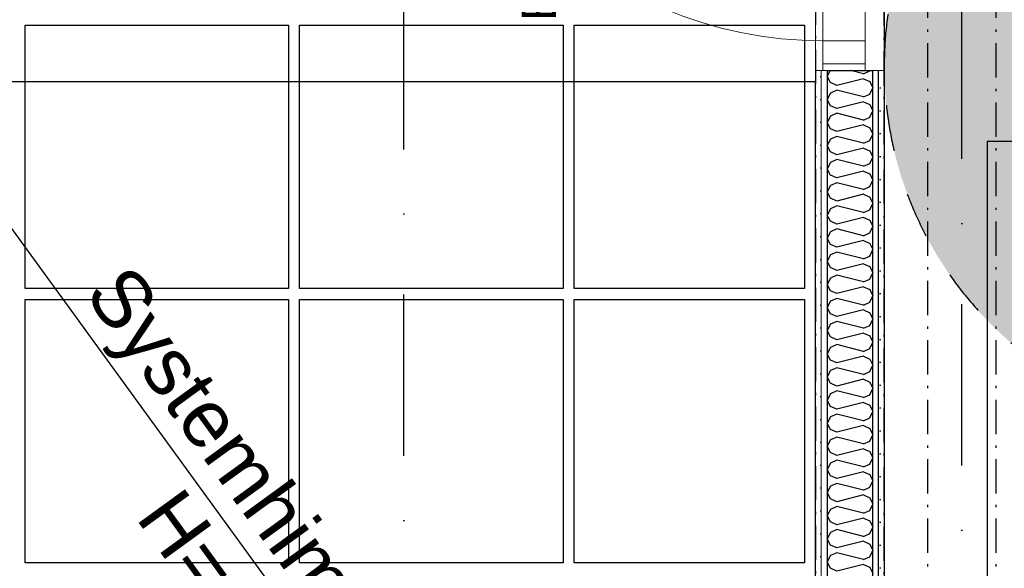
# Model space of a CAD drawing. Header units: millimetres. Extents: x -173281 to 144469, y -85977 to 83288.
# Tile 126 of 256: x -66963 to -64811, y -42026 to -40826. Entities that reach past the tile are written whole.
import ezdxf
from ezdxf.enums import TextEntityAlignment as Align

# ---------------------------------------------------------------- set-up
doc = ezdxf.new("R2010")
doc.units = ezdxf.units.MM
doc.header["$LTSCALE"] = 0.5
doc.header["$MEASUREMENT"] = 0
for name, pattern in [('Akselinje', [1500, 1000, -200, 100, -200]), ('Over snittplan', [260, 150, -50, 10, -50]), ('PLINE', [0]), ('Prikk & stiplet', [1340.555525, 705.555534, -352.777767, 0, -282.222223]), ('Stipling', [400, 200, -200])]:
    doc.linetypes.add(name, pattern=pattern)
for name, color, linetype in [('223- Bjelker', 7, 'Continuous'), ('24-- Innervegger (Skravur)(Nye konstruksjoner)', 7, 'Continuous'), ('24-- Innervegger(Nye konstruksjoner)', 7, 'Continuous'), ('244- Vinduer_ dører_ foldevegger(Nye konstruksjoner)', 7, 'Continuous'), ('255- Gulvoverflate(Nye konstruksjoner)', 7, 'Continuous'), ('255- Gulvoverflate(Polylinje)(Nye konstruksjoner)', 7, 'Continuous'), ('256- Faste himlinger og overflatebehandling(Nye konstruksjoner)', 7, 'Continuous'), ('257- Systemhimlinger(Nye konstruksjoner)', 7, 'Continuous'), ('279- Annet fast inventar(Nye konstruksjoner)', 7, 'Continuous'), ('82-- Modullinjer', 7, 'Continuous'), ('852- Snittmarkør', 7, 'Continuous'), ('852- Teknisk_symbolsk informasjon_ bygning(Nye konstruksjoner)', 7, 'Continuous'), ('862- M___Nettoareal(Nye konstruksjoner)', 7, 'Continuous'), ('862- M___Nettoareal(Polylinje)(Nye konstruksjoner)', 7, 'Continuous'), ('862- M___Nettoareal(Tekst)(Nye konstruksjoner)', 7, 'Continuous')]:
    doc.layers.add(name, color=color, linetype=linetype)
doc.layers.add('234- Vinduer_ dører_ porter(Nye konstruksjoner)', color=7, linetype='Continuous', lineweight=0)
doc.layers.add('236- Innvendig kledning og overflate(Nye konstruksjoner)', color=7, linetype='Continuous', lineweight=0)
doc.styles.add('GENERATED_STYLE_1', font='arial.ttf')
doc.styles.add('GENERATED_STYLE_2', font='arial.ttf')
pattern_1 = [(270, (0, 0), (86.60254, 0), [0, -50]), (270, (43.3, -25), (86.60254, 0), [0, -50])]

# ---------------------------------------------------------------- blocks, each defined once
blk = doc.blocks.new('Rektor_A-128_12', base_point=(-63439.8, -42454.1))
at = {"layer": '862- M___Nettoareal(Polylinje)(Nye konstruksjoner)', "linetype": 'PLINE', "flags": 128}
blk.add_lwpolyline([(-60435.7, -41799.4), (-60435.7, -39791.9), (-65073.2, -39791.9), (-65073.2, -43699.4), (-63428.2, -43699.4), (-63428.2, -41936.9), (-63278.2, -41936.9), (-63278.2, -43699.4), (-61485.7, -43699.4), (-61485.7, -41799.4)], close=True, dxfattribs=at)
at = {"layer": '862- M___Nettoareal(Tekst)(Nye konstruksjoner)', "style": 'GENERATED_STYLE_1'}
for tag, height, p in [('DUMMY_862', 150, (-63557.7, -41147.4)), ('ROOM_NAME', 150, (-63557.7, -41787.6)), ('DUMMY_861', 100, (-63714.8, -41387.3)), ('ROOM_NUMBER', 100, (-63714.8, -41776.2)), ('DUMMY_863', 100, (-63322, -41753.3))]:
    blk.add_attdef(tag, text='', height=height, rotation=90, dxfattribs=at).set_placement(p, align=Align.TOP_LEFT)
blk = doc.blocks.new('Inngang_A-123_38', base_point=(-67370.6, -41511.7))
at = {"layer": '862- M___Nettoareal(Tekst)(Nye konstruksjoner)', "char_height": 100, "attachment_point": 1, "rotation": 90, "style": 'GENERATED_STYLE_1'}
for s, insert in [('\\A1;{\\pql;\\pt0,12050;\\fArial|b0|i0|c0|p0;\\W1.000000;2\xa0400\\fArial|b0|i0|c0|p0;\\W1.000000;\\A1{\\H.66x;\\S^  ;}\\fArial|b0|i0|c0|p0;\\W1.000000; mm\\fArial|b0|i0|c0|p0;\\W1.000000;\\A1{\\H.66x;\\S^  ;}}', (-67151.3, -41729)), ('\\A1;{\\pql;\\pt0,12050;\\fArial|b0|i0|c0|p0;\\W1.000000;15,0\\fArial|b0|i0|c0|p0;\\W1.000000;\\A1{\\H.66x;\\S^  ;}\\fArial|b0|i0|c0|p0;\\W1.000000; m\\fArial|b0|i0|c0|p0;\\W1.000000;\\A1{\\H.66x;\\S2^  ;}}', (-67307, -41904.2))]:
    blk.add_mtext(s, dxfattribs=dict(at, insert=insert))
at = {"layer": '862- M___Nettoareal(Tekst)(Nye konstruksjoner)', "style": 'GENERATED_STYLE_1'}
for tag, height, p in [('DUMMY_862', 150, (-67567, -41160.6)), ('ROOM_NAME', 150, (-67567, -41938.5)), ('DUMMY_861', 100, (-67724.2, -41538.3)), ('ceilingHeightCode', 100, (-67174.2, -41927.1)), ('ROOM_NUMBER', 100, (-67724.2, -41927.1)), ('DUMMY_863', 100, (-67331.3, -41904.2))]:
    blk.add_attdef(tag, text='', height=height, rotation=90, dxfattribs=at).set_placement(p, align=Align.TOP_LEFT)
blk = doc.blocks.new('*X86')
at = {"layer": '24-- Innervegger (Skravur)(Nye konstruksjoner)', "linetype": 'PLINE'}
for p, q in [((-65191.2, -40936.9), (-65198.2, -40949.4)), ((-65118.2, -40944), (-65146.7, -40936.9)), ((-65118.2, -40944), (-65104.7, -40937.9)), ((-65104.7, -40937.9), (-65104.2, -40936.9)), ((-65190.5, -40963.2), (-65198.2, -40949.4)), ((-65118.2, -40954.7), (-65176.9, -40969.3)), ((-65118.2, -40954.7), (-65104.7, -40960.8)), ((-65104.7, -40960.8), (-65098.2, -40974.6)), ((-65176.9, -40969.3), (-65190.5, -40963.2)), ((-65176.9, -40980), (-65190.5, -40986.1)), ((-65118.2, -40994.6), (-65176.9, -40980)), ((-65104.7, -40988.5), (-65098.2, -40974.6)), ((-65190.5, -40986.1), (-65198.2, -40999.9)), ((-65190.5, -41013.8), (-65198.2, -40999.9)), ((-65118.2, -40994.6), (-65104.7, -40988.5)), ((-65176.9, -41019.9), (-65190.5, -41013.8)), ((-65118.2, -41005.3), (-65176.9, -41019.9)), ((-65118.2, -41005.3), (-65104.7, -41011.4)), ((-65104.7, -41011.4), (-65098.2, -41025.2)), ((-65104.7, -41039), (-65098.2, -41025.2)), ((-65190.5, -41036.7), (-65198.2, -41050.5)), ((-65176.9, -41030.5), (-65190.5, -41036.7)), ((-65118.2, -41045.2), (-65176.9, -41030.5)), ((-65118.2, -41045.2), (-65104.7, -41039)), ((-65190.5, -41064.3), (-65198.2, -41050.5)), ((-65176.9, -41070.5), (-65190.5, -41064.3)), ((-65118.2, -41055.8), (-65176.9, -41070.5)), ((-65118.2, -41055.8), (-65104.7, -41062)), ((-65104.7, -41062), (-65098.2, -41075.8)), ((-65190.5, -41087.3), (-65198.2, -41101.1)), ((-65176.9, -41081.1), (-65190.5, -41087.3)), ((-65118.2, -41095.8), (-65176.9, -41081.1)), ((-65118.2, -41095.8), (-65104.7, -41089.6)), ((-65104.7, -41089.6), (-65098.2, -41075.8)), ((-65190.5, -41114.9), (-65198.2, -41101.1)), ((-65118.2, -41106.4), (-65176.9, -41121.1)), ((-65118.2, -41106.4), (-65104.7, -41112.6)), ((-65104.7, -41112.6), (-65098.2, -41126.4)), ((-65176.9, -41121.1), (-65190.5, -41114.9)), ((-65176.9, -41131.7), (-65190.5, -41137.9)), ((-65118.2, -41146.4), (-65176.9, -41131.7)), ((-65104.7, -41140.2), (-65098.2, -41126.4)), ((-65190.5, -41137.9), (-65198.2, -41151.7)), ((-65190.5, -41165.5), (-65198.2, -41151.7)), ((-65118.2, -41146.4), (-65104.7, -41140.2)), ((-65176.9, -41171.7), (-65190.5, -41165.5)), ((-65118.2, -41157), (-65176.9, -41171.7)), ((-65118.2, -41157), (-65104.7, -41163.2)), ((-65104.7, -41163.2), (-65098.2, -41177)), ((-65104.7, -41190.8), (-65098.2, -41177)), ((-65190.5, -41188.5), (-65198.2, -41202.3)), ((-65176.9, -41182.3), (-65190.5, -41188.5)), ((-65118.2, -41197), (-65176.9, -41182.3)), ((-65118.2, -41197), (-65104.7, -41190.8)), ((-65190.5, -41216.1), (-65198.2, -41202.3)), ((-65176.9, -41222.3), (-65190.5, -41216.1)), ((-65118.2, -41207.6), (-65176.9, -41222.3)), ((-65118.2, -41207.6), (-65104.7, -41213.8)), ((-65104.7, -41213.8), (-65098.2, -41227.6)), ((-65190.5, -41239.1), (-65198.2, -41252.9)), ((-65176.9, -41232.9), (-65190.5, -41239.1)), ((-65118.2, -41247.6), (-65176.9, -41232.9)), ((-65118.2, -41247.6), (-65104.7, -41241.4)), ((-65104.7, -41241.4), (-65098.2, -41227.6)), ((-65190.5, -41266.7), (-65198.2, -41252.9)), ((-65118.2, -41258.2), (-65176.9, -41272.8)), ((-65118.2, -41258.2), (-65104.7, -41264.3)), ((-65176.9, -41272.8), (-65190.5, -41266.7)), ((-65176.9, -41283.5), (-65190.5, -41289.6)), ((-65118.2, -41298.1), (-65176.9, -41283.5)), ((-65104.7, -41264.3), (-65098.2, -41278.2)), ((-65104.7, -41292), (-65098.2, -41278.2)), ((-65190.5, -41289.6), (-65198.2, -41303.5)), ((-65190.5, -41317.3), (-65198.2, -41303.5)), ((-65118.2, -41298.1), (-65104.7, -41292)), ((-65176.9, -41323.4), (-65190.5, -41317.3)), ((-65118.2, -41308.8), (-65176.9, -41323.4)), ((-65118.2, -41308.8), (-65104.7, -41314.9)), ((-65104.7, -41314.9), (-65098.2, -41328.7)), ((-65190.5, -41340.2), (-65198.2, -41354)), ((-65176.9, -41334.1), (-65190.5, -41340.2)), ((-65118.2, -41348.7), (-65176.9, -41334.1)), ((-65118.2, -41348.7), (-65104.7, -41342.6)), ((-65104.7, -41342.6), (-65098.2, -41328.7)), ((-65190.5, -41367.9), (-65198.2, -41354)), ((-65176.9, -41374), (-65190.5, -41367.9)), ((-65118.2, -41359.4), (-65176.9, -41374)), ((-65118.2, -41359.4), (-65104.7, -41365.5)), ((-65104.7, -41365.5), (-65098.2, -41379.3)), ((-65190.5, -41390.8), (-65198.2, -41404.6)), ((-65176.9, -41384.6), (-65190.5, -41390.8)), ((-65118.2, -41399.3), (-65176.9, -41384.6)), ((-65104.7, -41393.1), (-65098.2, -41379.3)), ((-65190.5, -41418.4), (-65198.2, -41404.6)), ((-65118.2, -41409.9), (-65176.9, -41424.6)), ((-65118.2, -41399.3), (-65104.7, -41393.1)), ((-65118.2, -41409.9), (-65104.7, -41416.1)), ((-65176.9, -41424.6), (-65190.5, -41418.4)), ((-65176.9, -41435.2), (-65190.5, -41441.4)), ((-65118.2, -41449.9), (-65176.9, -41435.2)), ((-65104.7, -41416.1), (-65098.2, -41429.9)), ((-65104.7, -41443.7), (-65098.2, -41429.9)), ((-65190.5, -41441.4), (-65198.2, -41455.2)), ((-65190.5, -41469), (-65198.2, -41455.2)), ((-65118.2, -41449.9), (-65104.7, -41443.7)), ((-65176.9, -41475.2), (-65190.5, -41469)), ((-65118.2, -41460.5), (-65176.9, -41475.2)), ((-65118.2, -41460.5), (-65104.7, -41466.7)), ((-65104.7, -41466.7), (-65098.2, -41480.5)), ((-65190.5, -41492), (-65198.2, -41505.8)), ((-65176.9, -41485.8), (-65190.5, -41492)), ((-65118.2, -41500.5), (-65176.9, -41485.8)), ((-65118.2, -41500.5), (-65104.7, -41494.3)), ((-65104.7, -41494.3), (-65098.2, -41480.5)), ((-65190.5, -41519.6), (-65198.2, -41505.8)), ((-65176.9, -41525.8), (-65190.5, -41519.6)), ((-65118.2, -41511.1), (-65176.9, -41525.8)), ((-65118.2, -41511.1), (-65104.7, -41517.3)), ((-65104.7, -41517.3), (-65098.2, -41531.1)), ((-65190.5, -41542.6), (-65198.2, -41556.4)), ((-65176.9, -41536.4), (-65190.5, -41542.6)), ((-65118.2, -41551.1), (-65176.9, -41536.4)), ((-65104.7, -41544.9), (-65098.2, -41531.1)), ((-65190.5, -41570.2), (-65198.2, -41556.4)), ((-65118.2, -41561.7), (-65176.9, -41576.4)), ((-65118.2, -41551.1), (-65104.7, -41544.9)), ((-65118.2, -41561.7), (-65104.7, -41567.9)), ((-65176.9, -41576.4), (-65190.5, -41570.2)), ((-65104.7, -41567.9), (-65098.2, -41581.7)), ((-65104.7, -41595.5), (-65098.2, -41581.7)), ((-65190.5, -41593.2), (-65198.2, -41607)), ((-65190.5, -41620.8), (-65198.2, -41607)), ((-65176.9, -41587), (-65190.5, -41593.2)), ((-65118.2, -41601.7), (-65176.9, -41587)), ((-65118.2, -41601.7), (-65104.7, -41595.5)), ((-65176.9, -41627), (-65190.5, -41620.8)), ((-65118.2, -41612.3), (-65176.9, -41627)), ((-65118.2, -41612.3), (-65104.7, -41618.5)), ((-65104.7, -41618.5), (-65098.2, -41632.3)), ((-65190.5, -41643.7), (-65198.2, -41657.6)), ((-65176.9, -41637.6), (-65190.5, -41643.7)), ((-65118.2, -41652.2), (-65176.9, -41637.6)), ((-65118.2, -41652.2), (-65104.7, -41646.1)), ((-65104.7, -41646.1), (-65098.2, -41632.3)), ((-65190.5, -41671.4), (-65198.2, -41657.6)), ((-65176.9, -41677.5), (-65190.5, -41671.4)), ((-65118.2, -41662.9), (-65176.9, -41677.5)), ((-65118.2, -41662.9), (-65104.7, -41669)), ((-65104.7, -41669), (-65098.2, -41682.9)), ((-65176.9, -41688.2), (-65190.5, -41694.3)), ((-65118.2, -41702.8), (-65176.9, -41688.2)), ((-65104.7, -41696.7), (-65098.2, -41682.9)), ((-65190.5, -41694.3), (-65198.2, -41708.1)), ((-65190.5, -41722), (-65198.2, -41708.1)), ((-65118.2, -41713.5), (-65176.9, -41728.1)), ((-65118.2, -41702.8), (-65104.7, -41696.7)), ((-65118.2, -41713.5), (-65104.7, -41719.6)), ((-65176.9, -41728.1), (-65190.5, -41722)), ((-65104.7, -41719.6), (-65098.2, -41733.4)), ((-65104.7, -41747.3), (-65098.2, -41733.4)), ((-65190.5, -41744.9), (-65198.2, -41758.7)), ((-65176.9, -41738.8), (-65190.5, -41744.9)), ((-65118.2, -41753.4), (-65176.9, -41738.8)), ((-65118.2, -41753.4), (-65104.7, -41747.3)), ((-65190.5, -41772.5), (-65198.2, -41758.7)), ((-65176.9, -41778.7), (-65190.5, -41772.5)), ((-65118.2, -41764), (-65176.9, -41778.7)), ((-65118.2, -41764), (-65104.7, -41770.2)), ((-65104.7, -41770.2), (-65098.2, -41784)), ((-65190.5, -41795.5), (-65198.2, -41809.3)), ((-65176.9, -41789.3), (-65190.5, -41795.5)), ((-65118.2, -41804), (-65176.9, -41789.3)), ((-65118.2, -41804), (-65104.7, -41797.8)), ((-65104.7, -41797.8), (-65098.2, -41784)), ((-65190.5, -41823.1), (-65198.2, -41809.3)), ((-65118.2, -41814.6), (-65176.9, -41829.3)), ((-65118.2, -41814.6), (-65104.7, -41820.8)), ((-65104.7, -41820.8), (-65098.2, -41834.6)), ((-65176.9, -41829.3), (-65190.5, -41823.1)), ((-65176.9, -41839.9), (-65190.5, -41846.1)), ((-65118.2, -41854.6), (-65176.9, -41839.9)), ((-65104.7, -41848.4), (-65098.2, -41834.6)), ((-65190.5, -41846.1), (-65198.2, -41859.9)), ((-65190.5, -41873.7), (-65198.2, -41859.9)), ((-65118.2, -41865.2), (-65176.9, -41879.9)), ((-65118.2, -41854.6), (-65104.7, -41848.4)), ((-65118.2, -41865.2), (-65104.7, -41871.4)), ((-65176.9, -41879.9), (-65190.5, -41873.7)), ((-65104.7, -41871.4), (-65098.2, -41885.2)), ((-65104.7, -41899), (-65098.2, -41885.2)), ((-65190.5, -41896.7), (-65198.2, -41910.5)), ((-65176.9, -41890.5), (-65190.5, -41896.7)), ((-65118.2, -41905.2), (-65176.9, -41890.5)), ((-65118.2, -41905.2), (-65104.7, -41899)), ((-65190.5, -41924.3), (-65198.2, -41910.5)), ((-65176.9, -41930.5), (-65190.5, -41924.3)), ((-65118.2, -41915.8), (-65176.9, -41930.5)), ((-65118.2, -41915.8), (-65104.7, -41922)), ((-65104.7, -41922), (-65098.2, -41935.8)), ((-65190.5, -41947.3), (-65198.2, -41961.1)), ((-65176.9, -41941.1), (-65190.5, -41947.3)), ((-65118.2, -41955.8), (-65176.9, -41941.1)), ((-65118.2, -41955.8), (-65104.7, -41949.6)), ((-65104.7, -41949.6), (-65098.2, -41935.8)), ((-65190.5, -41974.9), (-65198.2, -41961.1)), ((-65118.2, -41966.4), (-65176.9, -41981.1)), ((-65118.2, -41966.4), (-65104.7, -41972.6)), ((-65104.7, -41972.6), (-65098.2, -41986.4)), ((-65176.9, -41981.1), (-65190.5, -41974.9)), ((-65176.9, -41991.7), (-65190.5, -41997.8)), ((-65118.2, -42006.3), (-65176.9, -41991.7)), ((-65104.7, -42000.2), (-65098.2, -41986.4)), ((-65190.5, -41997.8), (-65198.2, -42011.7)), ((-65190.5, -42025.5), (-65198.2, -42011.7)), ((-65118.2, -42006.3), (-65104.7, -42000.2)), ((-65176.9, -42031.6), (-65190.5, -42025.5)), ((-65118.2, -42017), (-65176.9, -42031.6)), ((-65118.2, -42017), (-65104.7, -42023.1)), ((-65104.7, -42023.1), (-65098.2, -42037))]:
    blk.add_line(p, q, dxfattribs=at)
blk = doc.blocks.new('Dørstempel[2]', base_point=(-65223.2, -40426.9))
at = {"layer": '852- Teknisk_symbolsk informasjon_ bygning(Nye konstruksjoner)', "char_height": 75, "attachment_point": 1, "rotation": 90, "style": 'GENERATED_STYLE_1'}
for s, insert in [('\\A1;{\\pql;\\pt0,50;\\fArial|b0|i0|c0|p0;\\W1.000000;x2\xa0090\\fArial|b0|i0|c0|p0;\\W1.000000;\\A1{\\H.66x;\\S^  ;}\\fArial|b0|i0|c0|p0;\\W1.000000;\\fArial|b0|i0|c0|p0;\\W1.000000;\\A1{\\H.66x;\\S^  ;}}', (-65848.9, -40355.5)), ('\\A1;{\\pql;\\pt0,50;\\fArial|b0|i0|c0|p0;\\W1.000000;990\\fArial|b0|i0|c0|p0;\\W1.000000;\\A1{\\H.66x;\\S^  ;}\\fArial|b0|i0|c0|p0;\\W1.000000;\\fArial|b0|i0|c0|p0;\\W1.000000;\\A1{\\H.66x;\\S^  ;}}', (-65848.9, -40527.1))]:
    blk.add_mtext(s, dxfattribs=dict(at, insert=insert))
at = {"layer": '852- Teknisk_symbolsk informasjon_ bygning(Nye konstruksjoner)', "style": 'GENERATED_STYLE_1'}
for tag, p in [('DUMMY_228', (-65866, -40046.7)), ('DUMMY_230', (-65748.2, -40527.1)), ('DUMMY_232', (-65630.3, -40544.3)), ('DUMMY_234', (-65512.4, -40544.3))]:
    blk.add_attdef(tag, text='', height=75, rotation=90, dxfattribs=at).set_placement(p, align=Align.TOP_LEFT)
blk.add_attdef('AC_WIDO_ID', text='', height=100, rotation=90, dxfattribs=at).set_placement((-65866, -40394.3), align=Align.BOTTOM_CENTER)
for tag, p in [('DUMMY_229', (-65748.2, -40584.3)), ('DUMMY_231', (-65630.3, -40584.3)), ('DUMMY_233', (-65512.4, -40584.3)), ('strUnitPrefix', (-65866, -40601.4))]:
    blk.add_attdef(tag, text='', height=75, rotation=90, dxfattribs=at).set_placement(p, align=Align.TOP_RIGHT)
blk = doc.blocks.new('Dør[4]')
at = {"layer": '234- Vinduer_ dører_ porter(Nye konstruksjoner)', "linetype": 'PLINE'}
for p, q in [((-65223.2, -40936.9), (-65223.2, -39916.9)), ((-65207.2, -39931.9), (-65207.2, -39916.9)), ((-65207.2, -39916.9), (-65115.2, -39916.9)), ((-65115.2, -39931.9), (-65115.2, -39916.9)), ((-65073.2, -40936.9), (-65073.2, -39916.9)), ((-65207.2, -39931.9), (-65207.2, -39981.9)), ((-65115.2, -39931.9), (-65207.2, -39931.9)), ((-65115.2, -39981.9), (-65115.2, -39931.9)), ((-65207.2, -39981.9), (-66097.2, -39981.9)), ((-65207.2, -40871.9), (-65207.2, -39981.9)), ((-65207.2, -39981.9), (-65115.2, -39981.9)), ((-65115.2, -39981.9), (-65115.2, -40871.9)), ((-65115.2, -40871.9), (-65207.2, -40871.9)), ((-65207.2, -40871.9), (-65207.2, -40921.9)), ((-65115.2, -40921.9), (-65115.2, -40871.9)), ((-65207.2, -40921.9), (-65207.2, -40936.9)), ((-65207.2, -40921.9), (-65115.2, -40921.9)), ((-65207.2, -40936.9), (-65115.2, -40936.9)), ((-65115.2, -40921.9), (-65115.2, -40936.9))]:
    blk.add_line(p, q, dxfattribs=at)
blk.add_arc((-65207.2, -39981.9), 890, 180, 270, dxfattribs=at)
at = {"layer": '236- Innvendig kledning og overflate(Nye konstruksjoner)', "linetype": 'PLINE'}
for p, q in [((-65223.2, -39916.9), (-65210.7, -39916.9)), ((-65210.7, -39916.9), (-65207.2, -39916.9)), ((-65207.2, -39916.9), (-65198.2, -39916.9)), ((-65207.2, -39916.9), (-65198.2, -39916.9)), ((-65098.2, -39916.9), (-65085.7, -39916.9)), ((-65085.7, -39916.9), (-65073.2, -39916.9)), ((-65223.2, -40936.9), (-65210.7, -40936.9)), ((-65210.7, -40936.9), (-65207.2, -40936.9)), ((-65207.2, -40936.9), (-65198.2, -40936.9)), ((-65207.2, -40936.9), (-65198.2, -40936.9)), ((-65098.2, -40936.9), (-65085.7, -40936.9)), ((-65085.7, -40936.9), (-65073.2, -40936.9))]:
    blk.add_line(p, q, dxfattribs=at)
at = {"layer": '244- Vinduer_ dører_ foldevegger(Nye konstruksjoner)', "linetype": 'PLINE'}
for p, q in [((-65198.2, -39916.9), (-65115.2, -39916.9)), ((-65198.2, -39916.9), (-65115.2, -39916.9)), ((-65115.2, -39916.9), (-65098.2, -39916.9)), ((-65198.2, -40936.9), (-65115.2, -40936.9)), ((-65198.2, -40936.9), (-65115.2, -40936.9)), ((-65115.2, -40936.9), (-65098.2, -40936.9))]:
    blk.add_line(p, q, dxfattribs=at)
at = {"layer": '852- Teknisk_symbolsk informasjon_ bygning(Nye konstruksjoner)'}
ref = blk.add_blockref('Dørstempel[2]', (-65223.2, -40426.9), dxfattribs=at)
ref.add_attrib('AC_WIDO_ID', 'A-128', dxfattribs={"color": 7, "height": 100, "rotation": 90, "style": 'GENERATED_STYLE_1'}).set_placement((-65866, -40394.3), align=Align.BOTTOM_CENTER)
ref.add_attrib('strUnitPrefix', 'BxH:', dxfattribs={"color": 7, "height": 75, "rotation": 90, "style": 'GENERATED_STYLE_1'}).set_placement((-65866, -40601.4), align=Align.TOP_RIGHT)
ref.add_attrib('DUMMY_232', '-', dxfattribs={"color": 7, "height": 75, "rotation": 90, "style": 'GENERATED_STYLE_1'}).set_placement((-65630.3, -40544.3), align=Align.TOP_LEFT)
ref.add_attrib('DUMMY_234', '38 dB', dxfattribs={"color": 7, "height": 75, "rotation": 90, "style": 'GENERATED_STYLE_1'}).set_placement((-65512.4, -40544.3), align=Align.TOP_LEFT)
blk = doc.blocks.new('Skilt handikap[228]', base_point=(-65073.2, -41726.9))
at = {"layer": '279- Annet fast inventar(Nye konstruksjoner)', "linetype": 'Continuous'}
blk.add_hatch(color=256, dxfattribs=at).paths.add_polyline_path([(-63473.2, -40926.9, 1), (-65073.2, -40926.9, 1)])
at = {"layer": '279- Annet fast inventar(Nye konstruksjoner)', "linetype": 'Stipling', "flags": 128}
blk.add_lwpolyline([(-63473.2, -40926.9, 1), (-65073.2, -40926.9, 1)], format="xyb", close=True, dxfattribs=at)
blk = doc.blocks.new('Standard grid marker[269]', base_point=(-65073.2, 26434.4))
at = {"layer": '82-- Modullinjer', "linetype": 'Akselinje'}
blk.add_line((-65073.2, 26234.4), (-65073.2, -50374.4), dxfattribs=at)
at = {"layer": '82-- Modullinjer', "style": 'GENERATED_STYLE_2'}
for tag, p in [('AC_MarkerText_1_0', (-65200.7, 26644.4)), ('AC_MarkerText_1_1', (-65200.7, -50864.4))]:
    blk.add_attdef(tag, text='', height=175, rotation=90, dxfattribs=at).set_placement(p, align=Align.TOP_CENTER)
blk = doc.blocks.new('__141', base_point=(-66873.7, -42869.4))
at = {"layer": '255- Gulvoverflate(Polylinje)(Nye konstruksjoner)', "linetype": 'PLINE', "flags": 128}
blk.add_lwpolyline([(-65223.2, -43699.4), (-65223.2, -40961.9), (-70838.2, -40961.9), (-70838.2, -43699.4)], close=True, dxfattribs=at)

msp = doc.modelspace()

# ---------------------------------------------------------------- hatches: boundary and pattern name
at = {"layer": '24-- Innervegger (Skravur)(Nye konstruksjoner)', "linetype": 'Continuous'}
h = msp.add_hatch(dxfattribs=at)
h.set_pattern_fill('Gips', color=256, style=0, pattern_type=2)
h.set_pattern_definition(pattern_1)
h.paths.add_polyline_path([(-65223.2, -43699.4), (-65210.7, -43699.4), (-65210.7, -40936.9), (-65223.2, -40936.9)])
h = msp.add_hatch(dxfattribs=at)
h.set_pattern_fill('Gips', color=256, style=0, pattern_type=2)
h.set_pattern_definition(pattern_1)
h.paths.add_polyline_path([(-65210.7, -43699.4), (-65198.2, -43699.4), (-65198.2, -40936.9), (-65210.7, -40936.9)])
h = msp.add_hatch(dxfattribs=at)
h.set_pattern_fill('Gips', color=256, style=0, pattern_type=2)
h.set_pattern_definition(pattern_1)
h.paths.add_polyline_path([(-65098.2, -43699.4), (-65085.7, -43699.4), (-65085.7, -40936.9), (-65098.2, -40936.9)])
h = msp.add_hatch(dxfattribs=at)
h.set_pattern_fill('Gips', color=256, style=0, pattern_type=2)
h.set_pattern_definition(pattern_1)
h.paths.add_polyline_path([(-65085.7, -43699.4), (-65073.2, -43699.4), (-65073.2, -40936.9), (-65085.7, -40936.9)])

# ---------------------------------------------------------------- linework, layer by layer
at = {"layer": '223- Bjelker', "linetype": 'Over snittplan'}
for p, q in [((-64978.2, -43811.9), (-64978.2, -25816.9)), ((-64828.2, -43811.9), (-64828.2, -25816.9))]:
    msp.add_line(p, q, dxfattribs=at)
at = {"layer": '223- Bjelker', "linetype": 'Prikk & stiplet'}
msp.add_line((-64903.2, -43811.9), (-64903.2, -25816.9), dxfattribs=at)
at = {"layer": '236- Innvendig kledning og overflate(Nye konstruksjoner)', "linetype": 'PLINE'}
for p, q in [((-65223.2, -40936.9), (-65210.7, -40936.9)), ((-65210.7, -40936.9), (-65210.7, -43699.4)), ((-65210.7, -40936.9), (-65207.2, -40936.9)), ((-65207.2, -40936.9), (-65198.2, -40936.9)), ((-65098.2, -40936.9), (-65085.7, -40936.9)), ((-65085.7, -40936.9), (-65073.2, -40936.9))]:
    msp.add_line(p, q, dxfattribs=at)
at = {"layer": '236- Innvendig kledning og overflate(Nye konstruksjoner)', "linetype": 'PLINE', "flags": 128}
for points in [[(-65223.2, -40936.9), (-65223.2, -43699.4)], [(-65073.2, -43699.4), (-65073.2, -40936.9)]]:
    msp.add_lwpolyline(points, dxfattribs=at)
at = {"layer": '24-- Innervegger(Nye konstruksjoner)', "linetype": 'PLINE'}
for p, q in [((-65198.2, -40936.9), (-65198.2, -43699.4)), ((-65198.2, -40936.9), (-65115.2, -40936.9)), ((-65115.2, -40936.9), (-65098.2, -40936.9)), ((-65098.2, -43699.4), (-65098.2, -40936.9)), ((-65085.7, -43699.4), (-65085.7, -40936.9))]:
    msp.add_line(p, q, dxfattribs=at)
at = {"layer": '256- Faste himlinger og overflatebehandling(Nye konstruksjoner)', "linetype": 'Over snittplan', "flags": 128}
for points in [[(-65223.2, -39201.9), (-65223.2, -43711.9)], [(-65073.2, -43699.4), (-65073.2, -39791.9)]]:
    msp.add_lwpolyline(points, dxfattribs=at)
at = {"layer": '256- Faste himlinger og overflatebehandling(Nye konstruksjoner)', "linetype": 'PLINE'}
msp.add_lwpolyline([(-63648.2, -43491.9), (-63648.2, -41691.9), (-64248.2, -41691.9), (-64248.2, -41091.9), (-64848.2, -41091.9), (-64848.2, -43491.9)], close=True, dxfattribs=at)
at = {"layer": '257- Systemhimlinger(Nye konstruksjoner)', "linetype": 'PLINE'}
msp.add_line((-65223.2, -43699.4), (-68523.2, -39161.9), dxfattribs=at)
at = {"layer": '257- Systemhimlinger(Nye konstruksjoner)', "linetype": 'PLINE', "flags": 128}
for points in [[(-66951.2, -40837.7), (-66375.2, -40837.7)], [(-66951.2, -41413.7), (-66951.2, -40837.7)], [(-66375.2, -40837.7), (-66375.2, -41413.7)], [(-66351.2, -40837.7), (-65775.2, -40837.7)], [(-66351.2, -41413.7), (-66351.2, -40837.7)], [(-65775.2, -40837.7), (-65775.2, -41413.7)], [(-65751.2, -40837.7), (-65247.2, -40837.7)], [(-65751.2, -41413.7), (-65751.2, -40837.7)], [(-65247.2, -40837.7), (-65247.2, -41413.7)], [(-66375.2, -41413.7), (-66951.2, -41413.7)], [(-65775.2, -41413.7), (-66351.2, -41413.7)], [(-65247.2, -41413.7), (-65751.2, -41413.7)], [(-66951.2, -41437.7), (-66375.2, -41437.7)], [(-66951.2, -42013.7), (-66951.2, -41437.7)], [(-66375.2, -41437.7), (-66375.2, -42013.7)], [(-66351.2, -41437.7), (-65775.2, -41437.7)], [(-66351.2, -42013.7), (-66351.2, -41437.7)], [(-65775.2, -41437.7), (-65775.2, -42013.7)], [(-65751.2, -41437.7), (-65247.2, -41437.7)], [(-65751.2, -42013.7), (-65751.2, -41437.7)], [(-65247.2, -41437.7), (-65247.2, -42013.7)], [(-66375.2, -42013.7), (-66951.2, -42013.7)], [(-65775.2, -42013.7), (-66351.2, -42013.7)], [(-65247.2, -42013.7), (-65751.2, -42013.7)]]:
    msp.add_lwpolyline(points, dxfattribs=at)
at = {"layer": '852- Snittmarkør', "linetype": 'Prikk & stiplet'}
msp.add_line((-66123.2, -49153.9), (-66123.2, 6068), dxfattribs=at)

# ---------------------------------------------------------------- block references
at = {"layer": '24-- Innervegger(Nye konstruksjoner)'}
msp.add_blockref('*X86', (0, 0), dxfattribs=at)
at = {"layer": '244- Vinduer_ dører_ foldevegger(Nye konstruksjoner)', "linetype": 'PLINE'}
msp.add_blockref('Dør[4]', (0, 0), dxfattribs=at)
at = {"layer": '255- Gulvoverflate(Nye konstruksjoner)', "linetype": 'Continuous'}
msp.add_blockref('__141', (-66873.7, -42869.4), dxfattribs=at)
at = {"layer": '279- Annet fast inventar(Nye konstruksjoner)', "linetype": 'PLINE'}
msp.add_blockref('Skilt handikap[228]', (-65073.2, -41726.9), dxfattribs=at)
at = {"layer": '82-- Modullinjer', "linetype": 'PLINE'}
msp.add_blockref('Standard grid marker[269]', (-65073.2, 26434.4), dxfattribs=at)
at = {"layer": '862- M___Nettoareal(Nye konstruksjoner)', "linetype": 'Continuous'}
msp.add_blockref('Rektor_A-128_12', (-63439.8, -42454.1), dxfattribs=at)
ref = msp.add_blockref('Inngang_A-123_38', (-67370.6, -41511.7), dxfattribs=at)
ref.add_attrib('ROOM_NAME', 'Inngang', dxfattribs={"layer": '862- M___Nettoareal(Tekst)(Nye konstruksjoner)', "color": 7, "height": 150, "rotation": 90, "style": 'GENERATED_STYLE_1'}).set_placement((-67567, -41938.5), align=Align.TOP_LEFT)
ref.add_attrib('ROOM_NUMBER', 'A-123', dxfattribs={"layer": '862- M___Nettoareal(Tekst)(Nye konstruksjoner)', "color": 7, "height": 100, "rotation": 90, "style": 'GENERATED_STYLE_1'}).set_placement((-67724.2, -41927.1), align=Align.TOP_LEFT)
ref.add_attrib('ceilingHeightCode', 'H: ', dxfattribs={"layer": '862- M___Nettoareal(Tekst)(Nye konstruksjoner)', "color": 7, "height": 100, "rotation": 90, "style": 'GENERATED_STYLE_1'}).set_placement((-67174.2, -41927.1), align=Align.TOP_LEFT)

# ---------------------------------------------------------------- texts
at = {"layer": '257- Systemhimlinger(Nye konstruksjoner)', "linetype": 'Continuous', "char_height": 125, "rotation": 306.0274, "style": 'GENERATED_STYLE_1'}
for s, insert, attachment_point in [('\\A1;{\\pql;\\fArial|b0|i0|c0|p0;\\W1.000000;Systemhimling}', (-66722.8, -41352), 1), ('\\A1;{\\pql;\\fArial|b0|i0|c0|p0;\\W1.000000;H= 2\\fArial|b0|i0|c0|p0;\\W1.000000;4\\fArial|b0|i0|c0|p0;\\W1.000000;00}', (-66712.9, -41915.7), 7)]:
    msp.add_mtext(s, dxfattribs=dict(at, insert=insert, attachment_point=attachment_point))

doc.saveas('drawing.dxf')
